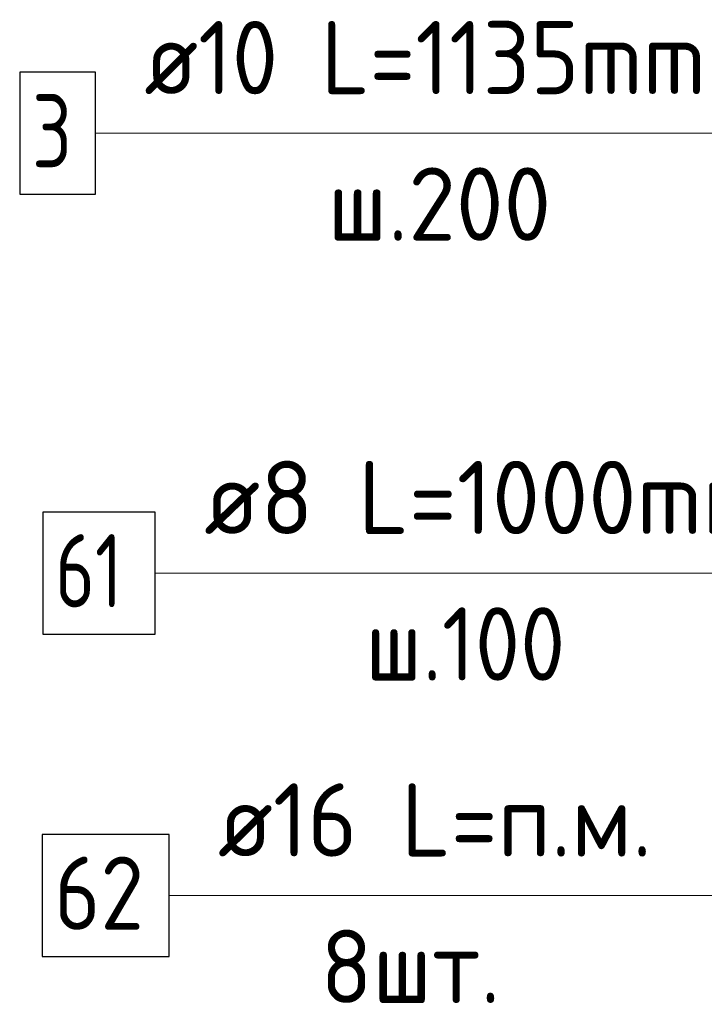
# Model space of a CAD drawing. Header units: metres. Extents: x -38 to 99, y -15 to 21.
# Tile 24 of 48: x 71.811 to 72.092, y 4.259 to 4.662. Entities that reach past the tile are written whole.
import ezdxf

# ---------------------------------------------------------------- set-up
doc = ezdxf.new("R2010")
doc.units = ezdxf.units.M
for name, color, linetype, lineweight in [('XR$4$Арм.стержн. Арматура края', 96, 'Continuous', 35), ('XR$4$Арм.стержн. Хомут', 240, 'Continuous', 35), ('XR$4$Арм.стержн.горизонт. 1', 180, 'Continuous', 35)]:
    doc.layers.add(name, color=color, linetype=linetype, lineweight=lineweight)
doc.styles.add('ISOCPEUR', font='txt')

msp = doc.modelspace()

# ---------------------------------------------------------------- linework, layer by layer
at = {"layer": 'XR$4$Арм.стержн. Арматура края', "color": 7, "linetype": 'Continuous', "lineweight": 13, "transparency": 33554687}
msp.add_line((71.84244, 4.61561), (72.14944, 4.61561), dxfattribs=at)
at = {"layer": 'XR$4$Арм.стержн. Арматура края', "color": 7, "linetype": 'Continuous', "lineweight": 25, "transparency": 33554687}
msp.add_lwpolyline([(71.81144, 4.59061), (71.84244, 4.59061), (71.84244, 4.64061), (71.81144, 4.64061), (71.81144, 4.59061)], dxfattribs=at)
at = {"layer": 'XR$4$Арм.стержн. Хомут', "color": 7, "linetype": 'Continuous', "lineweight": 13, "transparency": 33554687}
msp.add_line((71.86694, 4.4354), (72.14994, 4.4354), dxfattribs=at)
at = {"layer": 'XR$4$Арм.стержн. Хомут', "color": 7, "linetype": 'Continuous', "lineweight": 25, "transparency": 33554687}
msp.add_lwpolyline([(71.82094, 4.4104), (71.86694, 4.4104), (71.86694, 4.4604), (71.82094, 4.4604), (71.82094, 4.4104)], dxfattribs=at)
at = {"layer": 'XR$4$Арм.стержн.горизонт. 1', "color": 7, "linetype": 'Continuous', "lineweight": 13, "transparency": 33554687}
msp.add_line((71.87258, 4.3033), (72.09858, 4.3033), dxfattribs=at)
at = {"layer": 'XR$4$Арм.стержн.горизонт. 1', "color": 7, "linetype": 'Continuous', "lineweight": 25, "transparency": 33554687}
msp.add_lwpolyline([(71.82058, 4.2783), (71.87258, 4.2783), (71.87258, 4.3283), (71.82058, 4.3283), (71.82058, 4.2783)], dxfattribs=at)

# ---------------------------------------------------------------- texts
at = {"layer": 'XR$4$Арм.стержн. Арматура края', "color": 7, "linetype": 'Continuous', "lineweight": 25, "transparency": 33554687, "char_height": 0.03, "attachment_point": 7, "style": 'ISOCPEUR'}
for s, insert, width in [('\\W0.92;ø10 L=1135mm ', (71.86244, 4.63161), 0.2806692), ('\\W0.78;3', (71.81644, 4.60161), 0.0326407), ('\\W0.95;ш.200 ', (71.93744, 4.57161), 0.1311996)]:
    msp.add_mtext(s, dxfattribs=dict(at, insert=insert, width=width))
at = {"layer": 'XR$4$Арм.стержн. Хомут', "color": 7, "linetype": 'Continuous', "lineweight": 25, "transparency": 33554687, "char_height": 0.03, "attachment_point": 7, "style": 'ISOCPEUR'}
for s, insert, width in [('\\W0.96;ø8 L=1000mm ', (71.88694, 4.4514), 0.2722217), ('\\W0.75;61', (71.82594, 4.4214), 0.0472281), ('\\W0.90;ш.100 ', (71.95294, 4.3914), 0.1244867)]:
    msp.add_mtext(s, dxfattribs=dict(at, insert=insert, width=width))
at = {"layer": 'XR$4$Арм.стержн.горизонт. 1', "color": 7, "linetype": 'Continuous', "lineweight": 25, "transparency": 33554687, "char_height": 0.03, "attachment_point": 7, "style": 'ISOCPEUR'}
for s, insert, width in [('\\W0.94;ø16 L=п.м.', (71.89258, 4.3193), 0.1999832), ('\\W0.87;62', (71.82558, 4.2893), 0.0550811), ('\\W0.94;8шт. ', (71.93458, 4.2593), 0.1161286)]:
    msp.add_mtext(s, dxfattribs=dict(at, insert=insert, width=width))

doc.saveas('drawing.dxf')
